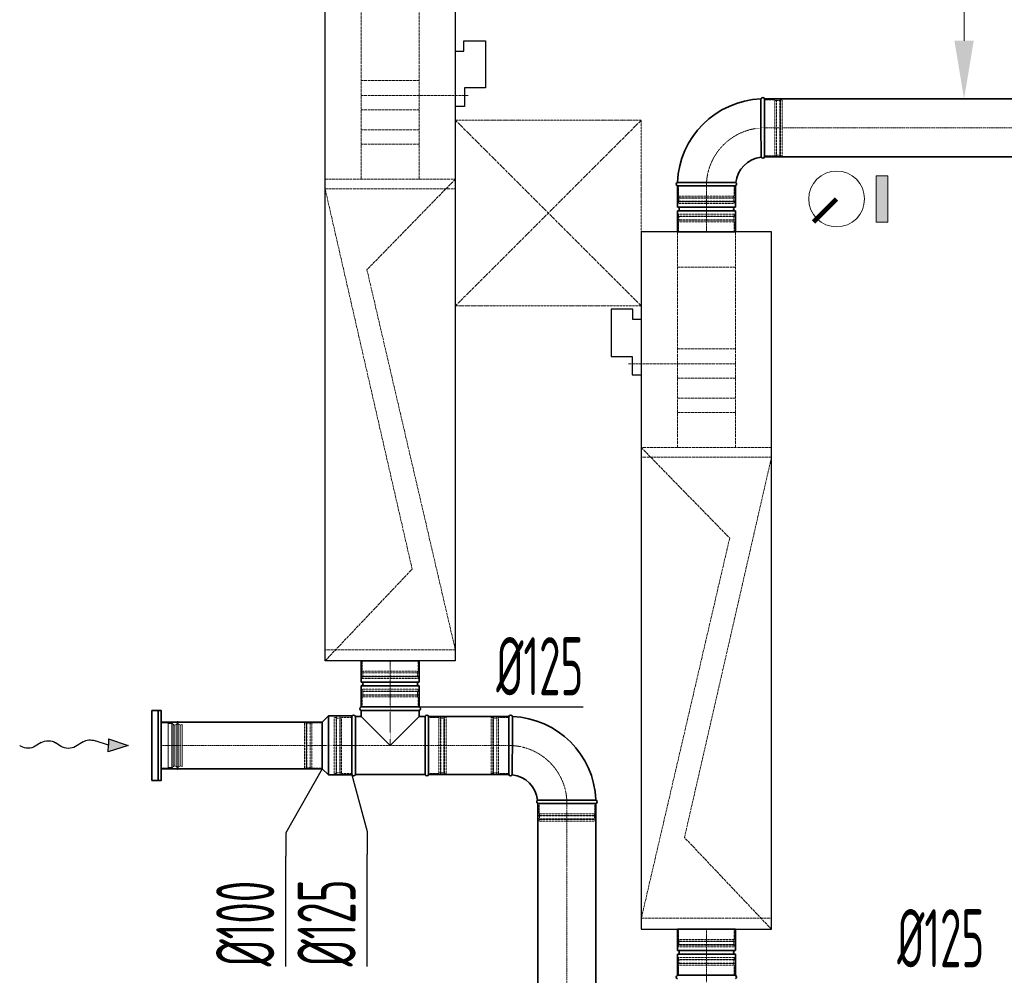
# Model space of a CAD drawing. Header units: millimetres. Extents: x 15940 to 92175, y -24684 to 227664.
# Tile 54 of 132: x 48482 to 50600, y 79501 to 81557. Entities that reach past the tile are written whole.
import ezdxf

# ---------------------------------------------------------------- set-up
doc = ezdxf.new("R2010")
doc.units = ezdxf.units.MM
doc.header["$LTSCALE"] = 0.05
for name, pattern in [('ACAD_ISO02W100', [15, 12, -3]), ('ACAD_ISO05W100', [33, 24, -3, 0, -3, 0, -3]), ('ACAD_ISO10W100', [18, 12, -3, 0, -3]), ('phl_thick', [0])]:
    doc.linetypes.add(name, pattern=pattern)
doc.layers.get('0').update_dxf_attribs({"lineweight": 5})
for name, color, linetype, lineweight in [('UT_KOTY - DIMENZE', 7, 'Continuous', 5), ('VZT_01 SUP (PŘÍVOD) - OBRYS', 5, 'Continuous', 35), ('VZT_02 SUP (PŘÍVOD) - OSA', 5, 'ACAD_ISO10W100', 5), ('VZT_05 ETA (ODVOD) - OBRYS', 6, 'Continuous', 35), ('VZT_06 ETA (ODVOD) - OSA', 6, 'ACAD_ISO10W100', 5), ('VZT_21 ZAŘÍZENÍ - OBRYS', 1, 'Continuous', 30), ('VZT_22 ZAŘÍZENÍ - DETAIL', 8, 'Continuous', 5), ('VZT_30 DISTRIBUČNÍ PRVKY - OBRYS', 1, 'Continuous', 35), ('VZT_50 POPIS - OBECNE', 7, 'Continuous', 13), ('VZT_60_KOTY - DIMENZE', 7, 'Continuous', 5), ('VZT_KOTY - DIMENZE', 7, 'Continuous', 5), ('VZT_POPIS - OBECNE', 7, 'Continuous', 5), ('VZT_POŽADAVKY NA STAVBU - PODHLEDY', 4, 'ACAD_ISO05W100', 5)]:
    doc.layers.add(name, color=color, linetype=linetype, lineweight=lineweight)
doc.layers.add('VZT_03 SUP (PŘÍVOD) - NETISK', color=8, linetype='ACAD_ISO02W100', lineweight=5, plot=False)
doc.layers.add('VZT_07 ETA (ODVOD) - NETISK', color=8, linetype='ACAD_ISO02W100', lineweight=5, plot=False)
doc.styles.add('EVORA_125', font='isocp.shx', dxfattribs={"width": 0.6, "height": 125})

msp = doc.modelspace()

# ---------------------------------------------------------------- hatches: boundary and pattern name
at = {"layer": 'VZT_POPIS - OBECNE'}
h = msp.add_hatch(color=256, dxfattribs=at)
h.dxf.hatch_style = 1
h.paths.add_polyline_path([(50349.2, 81121.5), (50349.2, 81221.5), (50324.2, 81221.5), (50324.2, 81121.5)])

# ---------------------------------------------------------------- linework, layer by layer
at = {"color": 8, "lineweight": 5}
for points in [[(48786.8, 80044.4), (48801.8, 80044.4), (48801.8, 79947.4), (48786.8, 79947.4)], [(48786.8, 80044.4), (48786.8, 79947.4)], [(48809.6, 80043.4), (48809.6, 79995.9)], [(48812.3, 80041.4), (48812.3, 79995.9)], [(48815.9, 80039.8), (48815.9, 79995.9)], [(48827.6, 80040.5), (48827.6, 79995.9)], [(48827.8, 80039.6), (48831.8, 80041), (48831.8, 79995.9)], [(48809.6, 79948.4), (48809.6, 79995.9)], [(48812.3, 79950.3), (48812.3, 79995.9)], [(48815.9, 79951.9), (48815.9, 79995.9)], [(48827.6, 79951.2), (48827.6, 79995.9)], [(48827.8, 79952.1), (48831.8, 79950.7), (48831.8, 79995.9)]]:
    msp.add_lwpolyline(points, dxfattribs=at)
for points in [[(48801.8, 80043.4), (48809.6, 80043.4, -0.291473), (48812, 80041.8, -0.291473)], [(48821.7, 80048), (48820.2, 80042, 0.058981), (48820.2, 80041.4), (48820.2, 79995.9)], [(48821.7, 80048), (48823.1, 80042.2, -0.060863), (48823.2, 80041.6), (48823.2, 79995.9)], [(48821.7, 79943.7), (48820.2, 79949.7, -0.058981), (48820.2, 79950.3), (48820.2, 79995.9)], [(48821.7, 79943.7), (48823.1, 79949.5, 0.060863), (48823.2, 79950.1), (48823.2, 79995.9)], [(48801.8, 79948.4), (48809.6, 79948.4, 0.291473), (48812, 79949.9, 0.291473)]]:
    msp.add_lwpolyline(points, format="xyb", dxfattribs=at)
for centre, radius, start, end in [((48815.5, 80043.6), 3.88, 207.4993, 276.6735), ((48822.3, 80031.5), 10.5, 59.7176, 127.8378), ((48815.5, 79948.1), 3.88, 83.3265, 152.5007), ((48822.3, 79960.2), 10.5, 232.1622, 300.2824)]:
    msp.add_arc(centre, radius, start, end, dxfattribs=at)
at = {"layer": 'UT_KOTY - DIMENZE'}
msp.add_line((50513.3, 81512), (50513.3, 81762), dxfattribs=at)
msp.add_solid([(50492.4, 81512), (50534.1, 81512), (50513.3, 81387)], dxfattribs=at)
at = {"layer": 'VZT_01 SUP (PŘÍVOD) - OBRYS'}
for p, q in [((50084.2, 81262), (50084.2, 81387)), ((49896.7, 81199.5), (50021.7, 81199.5)), ((49896.7, 81154), (49896.7, 81199.5)), ((49896.7, 81199.5), (50021.7, 81199.5)), ((50021.7, 81154), (50021.7, 81199.5)), ((49896.7, 81154), (50021.7, 81154)), ((49896.7, 81146), (50021.7, 81146)), ((49896.7, 81100.5), (49896.7, 81146)), ((50021.7, 81100.5), (50021.7, 81146)), ((49896.7, 81100.5), (50021.7, 81100.5)), ((50021.7, 79600.5), (49896.7, 79600.5)), ((49896.7, 79600.5), (49896.7, 79555)), ((50021.7, 79600.5), (50021.7, 79555)), ((50021.7, 79555), (49896.7, 79555)), ((50021.7, 79547), (49896.7, 79547)), ((49896.7, 79547), (49896.7, 79501.5)), ((50021.7, 79547), (50021.7, 79501.5)), ((50021.7, 79501.5), (49896.7, 79501.5)), ((50021.7, 79501.5), (49896.7, 79501.5))]:
    msp.add_line(p, q, dxfattribs=at)
for points in [[(50681, 81387), (50084.2, 81387)], [(50681, 81262), (50084.2, 81262)]]:
    msp.add_lwpolyline(points, dxfattribs=at)
for centre, radius, start, end in [((50084.2, 81199.5), 187.5, 92.3607, 177.6393), ((50080.3, 81385.3), 4.17, 23.4678, 158.8928), ((50084.2, 81199.5), 62.5, 96.8302, 173.1698), ((50080.3, 81263.6), 4.17, 210.2981, 336.5322), ((49898.3, 81203.3), 4.17, 111.1072, 246.5322), ((50020, 81203.3), 4.17, 293.4678, 59.7019), ((49896.7, 81150), 4, 270, 90), ((50021.7, 81150), 4, 90, 270), ((49896.7, 79551), 4, 270, 90), ((50021.7, 79551), 4, 90, 270), ((49898.3, 79497.7), 4.17, 113.4678, 246.5322), ((50020, 79497.7), 4.17, 293.4678, 66.5322)]:
    msp.add_arc(centre, radius, start, end, dxfattribs=at)
for points, knots in [([(50076.7, 81261.5), (50076.7, 81261.5), (50076.7, 81263.1), (50076.7, 81269.2), (50076.6, 81273.7), (50076.6, 81285.1), (50076.6, 81291.9), (50076.5, 81306.9), (50076.5, 81315), (50076.5, 81331.4), (50076.5, 81339.5), (50076.5, 81354.7), (50076.5, 81361.6), (50076.4, 81373.4), (50076.4, 81378.1), (50076.4, 81384.7), (50076.4, 81386.6), (50076.4, 81386.8), (50076.4, 81386.8), (50076.4, 81386.8)], [0, 0, 0, 0, 24.235852, 24.235852, 48.531845, 48.531845, 73.024415, 73.024415, 97.570898, 97.570898, 122.078339, 122.078339, 146.53579, 146.53579, 170.957495, 170.957495, 195.359468, 195.359468, 197.168246, 197.168246, 197.168246, 197.168246]), ([(50022.1, 81206.9), (50022.1, 81206.9), (50022, 81206.9), (50021.7, 81206.9), (50021.4, 81206.9), (50020.4, 81206.9), (50019.6, 81206.9), (50016.4, 81207), (50013.3, 81207), (50004.4, 81207), (49998.2, 81207), (49984.1, 81207.1), (49976.3, 81207.1), (49960, 81207.1), (49951.8, 81207.2), (49935.9, 81207.2), (49928.5, 81207.2), (49915.3, 81207.2), (49909.7, 81207.2), (49902.7, 81207.2), (49900.6, 81207.2), (49897.6, 81207.2), (49896.8, 81207.2), (49896.8, 81207.2)], [197.067977, 197.067977, 197.067977, 197.067977, 201.792196, 201.792196, 209.190204, 209.190204, 218.040239, 218.040239, 237.760854, 237.760854, 262.206108, 262.206108, 286.831239, 286.831239, 311.323072, 311.323072, 335.946087, 335.946087, 360.704397, 360.704397, 377.088273, 377.088273, 394.105327, 394.105327, 394.105327, 394.105327])]:
    msp.add_open_spline(points, degree=3, knots=knots, dxfattribs=at)
at = {"layer": 'VZT_02 SUP (PŘÍVOD) - OSA', "ltscale": 0.3}
msp.add_lwpolyline([(50084.2, 81324.5), (50084.2, 81324.5, 0.414214), (49959.2, 81199.5), (49959.2, 81199.5)], format="xyb", dxfattribs=at)
at = {"layer": 'VZT_02 SUP (PŘÍVOD) - OSA', "ltscale": 5}
msp.add_lwpolyline([(50084.2, 81324.5), (50681, 81324.5)], dxfattribs=at)
at = {"layer": 'VZT_02 SUP (PŘÍVOD) - OSA'}
for points in [[(49959.2, 81100.5), (49959.2, 81199.5)], [(49959.2, 79600.5), (49959.2, 79501.5)]]:
    msp.add_lwpolyline(points, dxfattribs=at)
at = {"layer": 'VZT_02 SUP (PŘÍVOD) - OSA', "ltscale": 0.3, "elevation": 0}
msp.add_lwpolyline([(49959.2, 79501.5), (49959.2, 79221.5)], dxfattribs=at)
at = {"layer": 'VZT_03 SUP (PŘÍVOD) - NETISK', "ltscale": 0.4}
for p, q in [((50084.2, 81384.5), (50106.2, 81384.5)), ((50106.2, 81264.5), (50106.2, 81384.5)), ((50106.2, 81383.5), (50109.7, 81383.5)), ((50109.7, 81263.5), (50109.7, 81385.5)), ((50109.7, 81385.5), (50110.2, 81385.5)), ((50110.2, 81263.5), (50110.2, 81385.5)), ((50110.2, 81383.5), (50117.2, 81383.5)), ((50117.2, 81263.5), (50117.2, 81385.5)), ((50117.2, 81385.5), (50117.7, 81385.5)), ((50117.7, 81263.5), (50117.7, 81385.5)), ((50117.7, 81383.5), (50118.2, 81383.5)), ((50118.2, 81264.5), (50118.2, 81384.5)), ((50118.2, 81384.5), (50122.2, 81384.5)), ((50122.2, 81264.5), (50122.2, 81384.5)), ((50084.2, 81264.5), (50106.2, 81264.5)), ((50106.2, 81265.5), (50109.7, 81265.5)), ((50109.7, 81263.5), (50110.2, 81263.5)), ((50110.2, 81265.5), (50117.2, 81265.5)), ((50117.2, 81263.5), (50117.7, 81263.5)), ((50117.7, 81265.5), (50118.2, 81265.5)), ((50118.2, 81264.5), (50122.2, 81264.5)), ((49899.2, 81199.5), (49899.2, 81177.5)), ((50019.2, 81199.5), (50019.2, 81177.5)), ((49898.2, 81174), (50020.2, 81174)), ((49898.2, 81174), (49898.2, 81173.5)), ((49898.2, 81173.5), (50020.2, 81173.5)), ((49898.2, 81166.5), (50020.2, 81166.5)), ((49898.2, 81166.5), (49898.2, 81166)), ((49898.2, 81166), (50020.2, 81166)), ((49899.2, 81177.5), (50019.2, 81177.5)), ((49899.2, 81165.5), (50019.2, 81165.5)), ((49899.2, 81165.5), (49899.2, 81161.5)), ((49899.2, 81161.5), (50019.2, 81161.5)), ((49900.2, 81177.5), (49900.2, 81174)), ((49900.2, 81173.5), (49900.2, 81166.5)), ((49900.2, 81166), (49900.2, 81165.5)), ((50018.2, 81177.5), (50018.2, 81174)), ((50018.2, 81173.5), (50018.2, 81166.5)), ((50018.2, 81166), (50018.2, 81165.5)), ((50019.2, 81165.5), (50019.2, 81161.5)), ((50020.2, 81174), (50020.2, 81173.5)), ((50020.2, 81166.5), (50020.2, 81166)), ((50020.2, 79535), (49898.2, 79535)), ((49898.2, 79534.5), (49898.2, 79535)), ((50020.2, 79534.5), (49898.2, 79534.5)), ((50019.2, 79539.5), (49899.2, 79539.5)), ((49899.2, 79535.5), (49899.2, 79539.5)), ((50019.2, 79535.5), (49899.2, 79535.5)), ((49900.2, 79535), (49900.2, 79535.5)), ((49900.2, 79527.5), (49900.2, 79534.5)), ((50018.2, 79535), (50018.2, 79535.5)), ((50018.2, 79527.5), (50018.2, 79534.5)), ((50019.2, 79535.5), (50019.2, 79539.5)), ((50020.2, 79534.5), (50020.2, 79535)), ((50020.2, 79527.5), (49898.2, 79527.5)), ((49898.2, 79527), (49898.2, 79527.5)), ((50020.2, 79527), (49898.2, 79527)), ((50019.2, 79523.5), (49899.2, 79523.5)), ((49899.2, 79501.5), (49899.2, 79523.5)), ((49900.2, 79523.5), (49900.2, 79527)), ((50018.2, 79523.5), (50018.2, 79527)), ((50019.2, 79501.5), (50019.2, 79523.5)), ((50020.2, 79527), (50020.2, 79527.5))]:
    msp.add_line(p, q, dxfattribs=at)
at = {"layer": 'VZT_05 ETA (ODVOD) - OBRYS'}
for p, q in [((49216.7, 80177.9), (49341.7, 80177.9)), ((49216.7, 80177.9), (49216.7, 80132.4)), ((49341.7, 80177.9), (49341.7, 80132.4)), ((49216.7, 80132.4), (49341.7, 80132.4)), ((49216.7, 80124.4), (49341.7, 80124.4)), ((49216.7, 80124.4), (49216.7, 80078.9)), ((49341.7, 80124.4), (49341.7, 80078.9)), ((49216.7, 80078.9), (49341.7, 80078.9)), ((49341.7, 80078.9), (49216.7, 80078.9)), ((49341.7, 80071.2), (49216.7, 80071.2)), ((49216.7, 80071.2), (49216.7, 80058.4)), ((49341.7, 80071.2), (49341.7, 80058.4)), ((49132.7, 80045.9), (49146.2, 80059.4)), ((49132.7, 79945.9), (49132.7, 80045.9)), ((49146.2, 79932.4), (49146.2, 80059.4)), ((49196.7, 80059.4), (49146.2, 80059.4)), ((49196.7, 79932.4), (49196.7, 80059.4)), ((49196.7, 80058.4), (49196.7, 79933.4)), ((49204.3, 80058.4), (49204.3, 79933.4)), ((49204.3, 80058.4), (49216.7, 80058.4)), ((49216.7, 80058.4), (49279.2, 79995.9)), ((49279.2, 79995.9), (49341.7, 80058.4)), ((49341.7, 80058.4), (49354, 80058.4)), ((49354, 80058.4), (49354, 79933.4)), ((49361.7, 79933.4), (49361.7, 80058.4)), ((49534.2, 80058.4), (49534.2, 79933.4)), ((49132.7, 79945.9), (49146.2, 79932.4)), ((49204.3, 79933.4), (49354, 79933.4)), ((49196.7, 79932.4), (49146.2, 79932.4)), ((49596.7, 79870.9), (49721.7, 79870.9))]:
    msp.add_line(p, q, dxfattribs=at)
for points in [[(48786.8, 80045.9), (49132.7, 80045.9)], [(49361.7, 80058.4), (49534.2, 80058.4)], [(48786.8, 79945.9), (49132.7, 79945.9)], [(49361.7, 79933.4), (49534.2, 79933.4)], [(49596.7, 79428.5), (49596.7, 79870.9)], [(49721.7, 79428.5), (49721.7, 79870.9)]]:
    msp.add_lwpolyline(points, dxfattribs=at)
for centre, radius, start, end in [((49216.7, 80128.4), 4, 270, 90), ((49341.7, 80128.4), 4, 90, 270), ((49200.5, 80056.7), 4.17, 23.4678, 156.5322), ((49218.3, 80075), 4.17, 113.4678, 246.5322), ((49340, 80075), 4.17, 293.4678, 66.5322), ((49357.8, 80056.7), 4.17, 23.4678, 156.5322), ((49538, 80056.7), 4.17, 21.1072, 156.5322), ((49534.2, 79870.9), 187.5, 2.3607, 87.6393), ((49200.5, 79935), 4.17, 203.4678, 336.5322), ((49357.8, 79935), 4.17, 203.4678, 336.5322), ((49538, 79935), 4.17, 203.4678, 329.7019), ((49534.2, 79870.9), 62.5, 6.8302, 83.1698), ((49598.3, 79874.7), 4.17, 120.2981, 246.5322), ((49720, 79874.7), 4.17, 293.4678, 68.8928)]:
    msp.add_arc(centre, radius, start, end, dxfattribs=at)
for points, knots in [([(49541.6, 79932.9), (49541.6, 79932.9), (49541.6, 79933), (49541.6, 79933.3), (49541.6, 79933.6), (49541.6, 79934.7), (49541.6, 79935.4), (49541.6, 79938.6), (49541.7, 79941.7), (49541.7, 79950.7), (49541.7, 79956.8), (49541.8, 79970.9), (49541.8, 79978.8), (49541.8, 79995), (49541.8, 80003.2), (49541.9, 80019.1), (49541.9, 80026.5), (49541.9, 80039.7), (49541.9, 80045.3), (49541.9, 80052.3), (49541.9, 80054.4), (49541.9, 80057.4), (49541.9, 80058.2), (49541.9, 80058.2)], [197.067977, 197.067977, 197.067977, 197.067977, 201.792196, 201.792196, 209.190204, 209.190204, 218.040239, 218.040239, 237.760854, 237.760854, 262.206108, 262.206108, 286.831239, 286.831239, 311.323072, 311.323072, 335.946087, 335.946087, 360.704397, 360.704397, 377.088273, 377.088273, 394.105327, 394.105327, 394.105327, 394.105327]), ([(49596.2, 79878.3), (49596.2, 79878.3), (49597.8, 79878.3), (49603.9, 79878.3), (49608.4, 79878.4), (49619.8, 79878.4), (49626.6, 79878.4), (49641.6, 79878.5), (49649.7, 79878.5), (49666, 79878.5), (49674.2, 79878.5), (49689.4, 79878.5), (49696.3, 79878.6), (49708.1, 79878.6), (49712.8, 79878.6), (49719.4, 79878.6), (49721.2, 79878.6), (49721.5, 79878.6), (49721.5, 79878.6), (49721.5, 79878.6)], [0, 0, 0, 0, 24.235852, 24.235852, 48.531845, 48.531845, 73.024415, 73.024415, 97.570898, 97.570898, 122.078339, 122.078339, 146.53579, 146.53579, 170.957495, 170.957495, 195.359468, 195.359468, 197.168246, 197.168246, 197.168246, 197.168246])]:
    msp.add_open_spline(points, degree=3, knots=knots, dxfattribs=at)
at = {"layer": 'VZT_06 ETA (ODVOD) - OSA'}
msp.add_lwpolyline([(49279.2, 80177.9), (49279.2, 80078.9)], dxfattribs=at)
at = {"layer": 'VZT_06 ETA (ODVOD) - OSA', "ltscale": 0.3}
for points in [[(49279.2, 80078.9), (49279.2, 79995.9)], [(49196.7, 79995.9), (49132.7, 79995.9)]]:
    msp.add_lwpolyline(points, dxfattribs=at)
at = {"layer": 'VZT_06 ETA (ODVOD) - OSA', "ltscale": 5}
for points in [[(49132.7, 79995.9), (48786.8, 79995.9)], [(49534.2, 79995.9), (49361.7, 79995.9)], [(49659.2, 79870.9), (49659.2, 79428.5)]]:
    msp.add_lwpolyline(points, dxfattribs=at)
at = {"layer": 'VZT_06 ETA (ODVOD) - OSA', "ltscale": 0.3}
msp.add_lwpolyline([(49659.2, 79870.9), (49659.2, 79870.9, 0.414214), (49534.2, 79995.9), (49534.2, 79995.9)], format="xyb", dxfattribs=at)
at = {"layer": 'VZT_07 ETA (ODVOD) - NETISK', "ltscale": 0.4}
for p, q in [((50020.2, 81134), (49898.2, 81134)), ((49898.2, 81133.5), (49898.2, 81134)), ((50020.2, 81133.5), (49898.2, 81133.5)), ((50020.2, 81126.5), (49898.2, 81126.5)), ((49898.2, 81126), (49898.2, 81126.5)), ((50020.2, 81126), (49898.2, 81126)), ((50019.2, 81138.5), (49899.2, 81138.5)), ((49899.2, 81134.5), (49899.2, 81138.5)), ((50019.2, 81134.5), (49899.2, 81134.5)), ((50019.2, 81122.5), (49899.2, 81122.5)), ((49899.2, 81100.5), (49899.2, 81122.5)), ((49900.2, 81134), (49900.2, 81134.5)), ((49900.2, 81126.5), (49900.2, 81133.5)), ((49900.2, 81122.5), (49900.2, 81126)), ((50018.2, 81134), (50018.2, 81134.5)), ((50018.2, 81126.5), (50018.2, 81133.5)), ((50018.2, 81122.5), (50018.2, 81126)), ((50019.2, 81134.5), (50019.2, 81138.5)), ((50019.2, 81100.5), (50019.2, 81122.5)), ((50020.2, 81133.5), (50020.2, 81134)), ((50020.2, 81126), (50020.2, 81126.5)), ((49219.2, 80177.9), (49219.2, 80155.9)), ((49339.2, 80177.9), (49339.2, 80155.9)), ((49218.2, 80152.4), (49340.2, 80152.4)), ((49218.2, 80152.4), (49218.2, 80151.9)), ((49218.2, 80151.9), (49340.2, 80151.9)), ((49218.2, 80144.9), (49340.2, 80144.9)), ((49218.2, 80144.9), (49218.2, 80144.4)), ((49219.2, 80155.9), (49339.2, 80155.9)), ((49220.2, 80155.9), (49220.2, 80152.4)), ((49220.2, 80151.9), (49220.2, 80144.9)), ((49338.2, 80155.9), (49338.2, 80152.4)), ((49338.2, 80151.9), (49338.2, 80144.9)), ((49340.2, 80152.4), (49340.2, 80151.9)), ((49340.2, 80144.9), (49340.2, 80144.4)), ((49218.2, 80144.4), (49340.2, 80144.4)), ((49219.2, 80143.9), (49339.2, 80143.9)), ((49219.2, 80143.9), (49219.2, 80139.9)), ((49219.2, 80139.9), (49339.2, 80139.9)), ((49220.2, 80144.4), (49220.2, 80143.9)), ((49338.2, 80144.4), (49338.2, 80143.9)), ((49339.2, 80143.9), (49339.2, 80139.9)), ((49340.2, 80112.4), (49218.2, 80112.4)), ((49218.2, 80111.9), (49218.2, 80112.4)), ((49340.2, 80111.9), (49218.2, 80111.9)), ((49340.2, 80104.9), (49218.2, 80104.9)), ((49218.2, 80104.4), (49218.2, 80104.9)), ((49340.2, 80104.4), (49218.2, 80104.4)), ((49339.2, 80116.9), (49219.2, 80116.9)), ((49219.2, 80112.9), (49219.2, 80116.9)), ((49339.2, 80112.9), (49219.2, 80112.9)), ((49220.2, 80112.4), (49220.2, 80112.9)), ((49220.2, 80104.9), (49220.2, 80111.9)), ((49220.2, 80100.9), (49220.2, 80104.4)), ((49338.2, 80112.4), (49338.2, 80112.9)), ((49338.2, 80104.9), (49338.2, 80111.9)), ((49338.2, 80100.9), (49338.2, 80104.4)), ((49339.2, 80112.9), (49339.2, 80116.9)), ((49340.2, 80111.9), (49340.2, 80112.4)), ((49340.2, 80104.4), (49340.2, 80104.9)), ((49339.2, 80100.9), (49219.2, 80100.9)), ((49219.2, 80078.9), (49219.2, 80100.9)), ((49339.2, 80078.9), (49339.2, 80100.9)), ((49094.7, 80044.9), (49094.7, 79946.9)), ((49094.7, 80044.9), (49098.7, 80044.9)), ((49098.7, 80044.9), (49098.7, 79946.9)), ((49098.7, 80043.9), (49099.2, 80043.9)), ((49099.2, 80045.9), (49099.2, 79945.9)), ((49099.2, 80045.9), (49099.7, 80045.9)), ((49099.7, 80045.9), (49099.7, 79945.9)), ((49099.7, 80043.9), (49106.7, 80043.9)), ((49106.7, 80045.9), (49106.7, 79945.9)), ((49106.7, 80045.9), (49107.2, 80045.9)), ((49107.2, 80045.9), (49107.2, 79945.9)), ((49107.2, 80043.9), (49110.7, 80043.9)), ((49110.7, 80044.9), (49110.7, 79946.9)), ((49110.7, 80044.9), (49132.7, 80044.9)), ((49158.7, 80055.9), (49158.7, 79935.9)), ((49162.7, 80055.9), (49158.7, 80055.9)), ((49162.7, 80055.9), (49162.7, 79935.9)), ((49163.2, 80054.9), (49162.7, 80054.9)), ((49163.2, 80056.9), (49163.2, 79934.9)), ((49163.7, 80056.9), (49163.2, 80056.9)), ((49163.7, 80056.9), (49163.7, 79934.9)), ((49170.7, 80054.9), (49163.7, 80054.9)), ((49170.7, 80056.9), (49170.7, 79934.9)), ((49171.2, 80056.9), (49170.7, 80056.9)), ((49171.2, 80056.9), (49171.2, 79934.9)), ((49174.7, 80054.9), (49171.2, 80054.9)), ((49174.7, 80055.9), (49174.7, 79935.9)), ((49196.7, 80055.9), (49174.7, 80055.9)), ((49383.7, 80055.9), (49361.7, 80055.9)), ((49383.7, 80055.9), (49383.7, 79935.9)), ((49387.2, 80054.9), (49383.7, 80054.9)), ((49387.2, 80056.9), (49387.2, 79934.9)), ((49387.7, 80056.9), (49387.2, 80056.9)), ((49387.7, 80056.9), (49387.7, 79934.9)), ((49394.7, 80054.9), (49387.7, 80054.9)), ((49394.7, 80056.9), (49394.7, 79934.9)), ((49395.2, 80056.9), (49394.7, 80056.9)), ((49395.2, 80056.9), (49395.2, 79934.9)), ((49395.7, 80054.9), (49395.2, 80054.9)), ((49395.7, 80055.9), (49395.7, 79935.9)), ((49399.7, 80055.9), (49395.7, 80055.9)), ((49399.7, 80055.9), (49399.7, 79935.9)), ((49496.2, 80055.9), (49496.2, 79935.9)), ((49500.2, 80055.9), (49496.2, 80055.9)), ((49500.2, 80055.9), (49500.2, 79935.9)), ((49500.7, 80054.9), (49500.2, 80054.9)), ((49500.7, 80056.9), (49500.7, 79934.9)), ((49501.2, 80056.9), (49500.7, 80056.9)), ((49501.2, 80056.9), (49501.2, 79934.9)), ((49508.2, 80054.9), (49501.2, 80054.9)), ((49508.2, 80056.9), (49508.2, 79934.9)), ((49508.7, 80056.9), (49508.2, 80056.9)), ((49508.7, 80056.9), (49508.7, 79934.9)), ((49512.2, 80054.9), (49508.7, 80054.9)), ((49512.2, 80055.9), (49512.2, 79935.9)), ((49534.2, 80055.9), (49512.2, 80055.9)), ((49094.7, 79946.9), (49098.7, 79946.9)), ((49098.7, 79947.9), (49099.2, 79947.9)), ((49099.2, 79945.9), (49099.7, 79945.9)), ((49099.7, 79947.9), (49106.7, 79947.9)), ((49106.7, 79945.9), (49107.2, 79945.9)), ((49107.2, 79947.9), (49110.7, 79947.9)), ((49110.7, 79946.9), (49132.7, 79946.9)), ((49162.7, 79935.9), (49158.7, 79935.9)), ((49163.2, 79936.9), (49162.7, 79936.9)), ((49163.7, 79934.9), (49163.2, 79934.9)), ((49170.7, 79936.9), (49163.7, 79936.9)), ((49171.2, 79934.9), (49170.7, 79934.9)), ((49174.7, 79936.9), (49171.2, 79936.9)), ((49196.7, 79935.9), (49174.7, 79935.9)), ((49383.7, 79935.9), (49361.7, 79935.9)), ((49387.2, 79936.9), (49383.7, 79936.9)), ((49387.7, 79934.9), (49387.2, 79934.9)), ((49394.7, 79936.9), (49387.7, 79936.9)), ((49395.2, 79934.9), (49394.7, 79934.9)), ((49395.7, 79936.9), (49395.2, 79936.9)), ((49399.7, 79935.9), (49395.7, 79935.9)), ((49500.2, 79935.9), (49496.2, 79935.9)), ((49500.7, 79936.9), (49500.2, 79936.9)), ((49501.2, 79934.9), (49500.7, 79934.9)), ((49508.2, 79936.9), (49501.2, 79936.9)), ((49508.7, 79934.9), (49508.2, 79934.9)), ((49512.2, 79936.9), (49508.7, 79936.9)), ((49534.2, 79935.9), (49512.2, 79935.9)), ((49599.2, 79870.9), (49599.2, 79848.9)), ((49719.2, 79870.9), (49719.2, 79848.9)), ((49599.2, 79848.9), (49719.2, 79848.9)), ((49600.2, 79848.9), (49600.2, 79845.4)), ((49718.2, 79848.9), (49718.2, 79845.4)), ((49598.2, 79845.4), (49720.2, 79845.4)), ((49598.2, 79845.4), (49598.2, 79844.9)), ((49598.2, 79844.9), (49720.2, 79844.9)), ((49598.2, 79837.9), (49720.2, 79837.9)), ((49598.2, 79837.9), (49598.2, 79837.4)), ((49598.2, 79837.4), (49720.2, 79837.4)), ((49599.2, 79836.9), (49719.2, 79836.9)), ((49599.2, 79836.9), (49599.2, 79832.9)), ((49599.2, 79832.9), (49719.2, 79832.9)), ((49600.2, 79844.9), (49600.2, 79837.9)), ((49600.2, 79837.4), (49600.2, 79836.9)), ((49718.2, 79844.9), (49718.2, 79837.9)), ((49718.2, 79837.4), (49718.2, 79836.9)), ((49719.2, 79836.9), (49719.2, 79832.9)), ((49720.2, 79845.4), (49720.2, 79844.9)), ((49720.2, 79837.9), (49720.2, 79837.4)), ((49899.2, 79600.5), (49899.2, 79578.5)), ((50019.2, 79600.5), (50019.2, 79578.5)), ((50020.2, 79575), (49898.2, 79575)), ((49898.2, 79575), (49898.2, 79574.5)), ((50020.2, 79574.5), (49898.2, 79574.5)), ((50019.2, 79578.5), (49899.2, 79578.5)), ((49900.2, 79578.5), (49900.2, 79575)), ((49900.2, 79574.5), (49900.2, 79567.5)), ((50018.2, 79578.5), (50018.2, 79575)), ((50018.2, 79574.5), (50018.2, 79567.5)), ((50020.2, 79575), (50020.2, 79574.5)), ((50020.2, 79567.5), (49898.2, 79567.5)), ((49898.2, 79567.5), (49898.2, 79567)), ((50020.2, 79567), (49898.2, 79567)), ((50019.2, 79566.5), (49899.2, 79566.5)), ((49899.2, 79566.5), (49899.2, 79562.5)), ((50019.2, 79562.5), (49899.2, 79562.5)), ((49900.2, 79567), (49900.2, 79566.5)), ((50018.2, 79567), (50018.2, 79566.5)), ((50019.2, 79566.5), (50019.2, 79562.5)), ((50020.2, 79567.5), (50020.2, 79567))]:
    msp.add_line(p, q, dxfattribs=at)
msp.add_lwpolyline([(49196.7, 79995.9), (49361.7, 79995.9)], dxfattribs=at)
at = {"layer": 'VZT_21 ZAŘÍZENÍ - OBRYS'}
for points in [[(49139.2, 80177.9), (49139.2, 81677.9), (49419.2, 81677.9), (49419.2, 80177.9)], [(50099.2, 79600.5), (50099.2, 81100.5), (49819.2, 81100.5), (49819.2, 79600.5)]]:
    msp.add_lwpolyline(points, close=True, dxfattribs=at)
for points in [[(49419.2, 81489.5), (49437.7, 81489.5), (49437.7, 81512), (49484.4, 81512), (49484.4, 81410.4), (49439, 81410.4), (49439, 81370.4), (49419.2, 81370.4)], [(49819.2, 80912.1), (49800.6, 80912.1), (49800.6, 80934.6), (49754, 80934.6), (49754, 80833), (49799.3, 80833), (49799.3, 80793), (49819.2, 80793)]]:
    msp.add_lwpolyline(points, dxfattribs=at)
at = {"layer": 'VZT_22 ZAŘÍZENÍ - DETAIL', "linetype": 'ACAD_ISO02W100', "lineweight": 5, "ltscale": 10}
for points in [[(49216.7, 81677.9), (49216.7, 81214.1)], [(49341.7, 81677.9), (49341.7, 81214.1)], [(49341.7, 81426.7), (49216.7, 81426.7)], [(49446.7, 81394.3), (49216.7, 81394.3)], [(49341.7, 81363.4), (49216.7, 81363.4)], [(49341.7, 81320.4), (49216.7, 81320.4)], [(49341.7, 81289.6), (49216.7, 81289.6)], [(49139.2, 81214.1), (49419.2, 81214.1)], [(49419.2, 81214.1), (49229.1, 81019.4), (49419.2, 80201.8)], [(49139.2, 80177.9), (49326.4, 80375.3), (49139.2, 81193.5)], [(49139.2, 81193.5), (49419.2, 81193.5)], [(49896.7, 81100.5), (49896.7, 80636.7)], [(50021.7, 81100.5), (50021.7, 80636.7)], [(49896.7, 81025.1), (50021.7, 81025.1)], [(49896.7, 80849.3), (50021.7, 80849.3)], [(49791.6, 80816.9), (50021.7, 80816.9)], [(49896.7, 80786), (50021.7, 80786)], [(49896.7, 80743), (50021.7, 80743)], [(49896.7, 80712.2), (50021.7, 80712.2)], [(50099.2, 80636.7), (49819.2, 80636.7)], [(49819.2, 80636.7), (50009.2, 80442), (49819.2, 79624.4)], [(50099.2, 80616.2), (49819.2, 80616.2)], [(50099.2, 79600.5), (49912, 79797.9), (50099.2, 80616.2)], [(49419.2, 80201.8), (49139.2, 80201.8)], [(49819.2, 79624.4), (50099.2, 79624.4)]]:
    msp.add_lwpolyline(points, dxfattribs=at)
at = {"layer": 'VZT_30 DISTRIBUČNÍ PRVKY - OBRYS'}
msp.add_lwpolyline([(48766.8, 80070.9), (48766.8, 79920.9), (48786.8, 79920.9), (48786.8, 80070.9)], close=True, dxfattribs=at)
msp.add_lwpolyline([(48780, 79920.9), (48780, 80070.9)], dxfattribs=at)
at = {"layer": 'VZT_50 POPIS - OBECNE', "color": 0, "lineweight": -2}
for p, q in [((48528.6, 80002.3), (48515.6, 79994.1)), ((48571.5, 79993.9), (48559.5, 80001.9)), ((48618.9, 80003.9), (48602.4, 79993.5)), ((48673, 79996.4), (48644.4, 80006.1)), ((48672.8, 79982.5), (48673, 79996.4)), ((48673.2, 80010.4), (48673, 79996.4)), ((48673.2, 80010.4), (48716, 79995.9)), ((48716, 79995.9), (48672.8, 79982.5))]:
    msp.add_line(p, q, dxfattribs=at)
at = {"layer": 'VZT_50 POPIS - OBECNE'}
msp.add_line((48485.4, 79994), (48482.4, 79995.9), dxfattribs=at)
at = {"layer": 'VZT_50 POPIS - OBECNE', "color": 0, "lineweight": -2, "extrusion": (0, 0, -1)}
for centre, start_param, end_param in [((48543.9, 79992.7), 3.908129, 5.516649), ((48634.3, 79994.4), 3.908129, 5.191299), ((48500.2, 80003.6), 0.766537, 2.320574), ((48587.1, 80003), 0.766537, 2.375056)]:
    msp.add_ellipse(centre, major_axis=(21.5, -0.3), ratio=0.625, start_param=start_param, end_param=end_param, dxfattribs=at)
at = {"layer": 'VZT_50 POPIS - OBECNE', "color": 0, "lineweight": -2}
msp.add_solid([(48673.2, 80010.4), (48672.8, 79982.5), (48716, 79995.9)], dxfattribs=at)
at = {"layer": 'VZT_60_KOTY - DIMENZE', "linetype": 'ByBlock', "lineweight": -2}
for p, q in [((49403.8, 80078.9), (49453.8, 80078.9)), ((49054.9, 79808.1), (49054.9, 79758.1)), ((49229.9, 79811.1), (49229.9, 79761.1))]:
    msp.add_line(p, q, dxfattribs=at)
for points in [[(49341.7, 80078.9), (49403.8, 80078.9)], [(49453.8, 80078.9), (49694.4, 80078.9)], [(49132.7, 79945.9), (49054.9, 79808.1)], [(49196.7, 79932.4), (49229.9, 79811.1)], [(49054.9, 79520.5), (49054.9, 79758.1)], [(49229.9, 79520.5), (49229.9, 79761.1)]]:
    msp.add_lwpolyline(points, dxfattribs=at)
at = {"layer": 'VZT_KOTY - DIMENZE', "const_width": 10}
msp.add_lwpolyline([(50239.2, 81171.5), (50189.7, 81122)], dxfattribs=at)
at = {"layer": 'VZT_POPIS - OBECNE'}
msp.add_lwpolyline([(50349.2, 81221.5), (50324.2, 81221.5), (50324.2, 81121.5), (50349.2, 81121.5)], close=True, dxfattribs=at)
msp.add_circle((50239.2, 81171.5), 60, dxfattribs=at)
at = {"layer": 'VZT_POŽADAVKY NA STAVBU - PODHLEDY', "ltscale": 5}
for p, q in [((49419.2, 81341.3), (49819.2, 80941.3)), ((49419.2, 80941.3), (49819.2, 81341.3))]:
    msp.add_line(p, q, dxfattribs=at)
at = {"layer": 'VZT_POŽADAVKY NA STAVBU - PODHLEDY', "ltscale": 4}
for p, q in [((49819.2, 81341.3), (49419.2, 81341.3)), ((49419.2, 81341.3), (49419.2, 80941.3)), ((49819.2, 80941.3), (49819.2, 81341.3)), ((49419.2, 80941.3), (49819.2, 80941.3))]:
    msp.add_line(p, q, dxfattribs=at)

# ---------------------------------------------------------------- texts
at = {"layer": 'VZT_60_KOTY - DIMENZE', "linetype": 'phl_thick', "char_height": 125, "attachment_point": 3, "style": 'EVORA_125'}
for insert in [(49694.4, 80228.9), (50556.6, 79643.8)]:
    msp.add_mtext('%%C125', dxfattribs=dict(at, insert=insert))
at = {"layer": 'VZT_60_KOTY - DIMENZE', "linetype": 'phl_thick', "char_height": 125, "attachment_point": 1, "rotation": 90, "style": 'EVORA_125'}
for s, insert in [('%%C100', (48904.9, 79520.5)), ('%%C125', (49079.9, 79520.5))]:
    msp.add_mtext(s, dxfattribs=dict(at, insert=insert))

doc.saveas('drawing.dxf')
